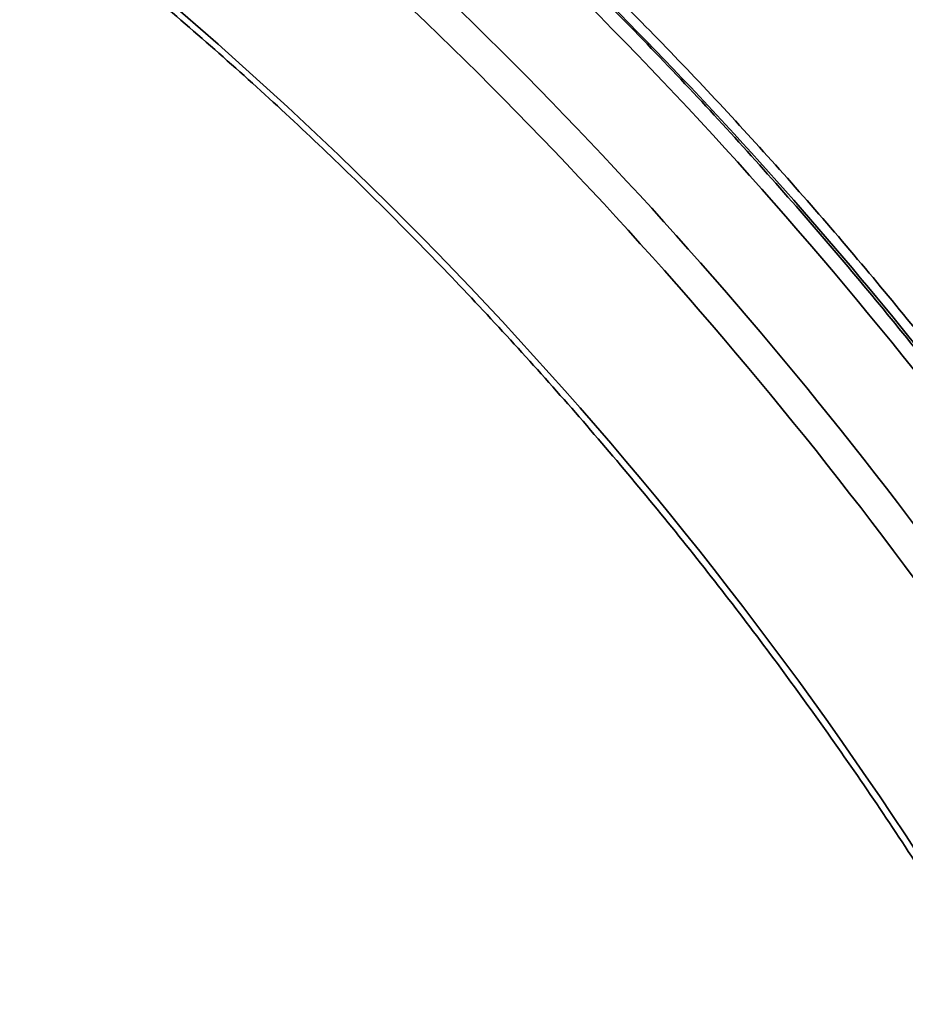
# Model space of a CAD drawing. Header units: millimetres. Extents: x 7702 to 16913, y -3294 to 4428.
# Tile 79 of 89: x 16833 to 16846, y -2941 to -2927. Entities that reach past the tile are written whole.
import ezdxf

# ---------------------------------------------------------------- set-up
doc = ezdxf.new("R2010")
doc.units = ezdxf.units.MM
doc.header["$LTSCALE"] = 6

msp = doc.modelspace()

# ---------------------------------------------------------------- linework, layer by layer
at = {"linetype": 'Continuous', "lineweight": 35}
for centre, radius, start, end in [((16797.442, -2970.789), 61.716, 35.29531, 50.28951), ((16796.293, -2971.74), 61.899, 35.3177, 50.26712), ((16796.503, -2971.554), 61.174, 35.29531, 50.28951), ((16799.748, -2968.962), 54.898, 30.7349, 52.29), ((16799.601, -2969.052), 59.178, 34.87632, 45.79118)]:
    msp.add_arc(centre, radius, start, end, dxfattribs=at)
for points, knots in [([(16848.871, -2936.034), (16848.791, -2935.914), (16848.469, -2935.433), (16847.885, -2934.597), (16847.11, -2933.535), (16846.31, -2932.489), (16845.485, -2931.459), (16844.639, -2930.449), (16843.771, -2929.459), (16842.883, -2928.49), (16841.976, -2927.544), (16841.052, -2926.623), (16840.111, -2925.728), (16839.156, -2924.859), (16838.188, -2924.02), (16837.285, -2923.27), (16836.701, -2922.815), (16836.447, -2922.617)], [0, 0, 0, 0, 0.023425, 0.094361, 0.165297, 0.236233, 0.307168, 0.378103, 0.449039, 0.519975, 0.590913, 0.661853, 0.732796, 0.803742, 0.874691, 0.945645, 1, 1, 1, 1]), ([(16847.957, -2934.984), (16847.819, -2934.791), (16847.418, -2934.231), (16846.736, -2933.316), (16845.903, -2932.245), (16845.045, -2931.191), (16844.166, -2930.158), (16843.266, -2929.144), (16842.346, -2928.153), (16841.408, -2927.185), (16840.453, -2926.242), (16839.481, -2925.325), (16838.495, -2924.436), (16837.691, -2923.741), (16837.215, -2923.346), (16837.075, -2923.229)], [0, 0, 0, 0, 0.0441108, 0.1278278, 0.2115467, 0.2952651, 0.3789837, 0.4627033, 0.5464246, 0.6301487, 0.7138763, 0.7976084, 0.8813459, 0.9650896, 1, 1, 1, 1]), ([(16833.34, -2925.666), (16833.508, -2925.795), (16833.994, -2926.17), (16834.793, -2926.814), (16835.732, -2927.609), (16836.659, -2928.433), (16837.572, -2929.284), (16838.47, -2930.162), (16839.352, -2931.065), (16840.215, -2931.991), (16841.06, -2932.939), (16841.884, -2933.908), (16842.686, -2934.896), (16843.464, -2935.901), (16844.218, -2936.923), (16844.947, -2937.958), (16845.649, -2939.006), (16846.307, -2940.038), (16846.718, -2940.724), (16846.915, -2941.054)], [0, 0, 0, 0, 0.031933, 0.092695, 0.153465, 0.214242, 0.275024, 0.335811, 0.396602, 0.457396, 0.518192, 0.57899, 0.639789, 0.700588, 0.761386, 0.822182, 0.882975, 0.943764, 1, 1, 1, 1])]:
    msp.add_open_spline(points, degree=3, knots=knots, dxfattribs=at)

doc.saveas('drawing.dxf')
